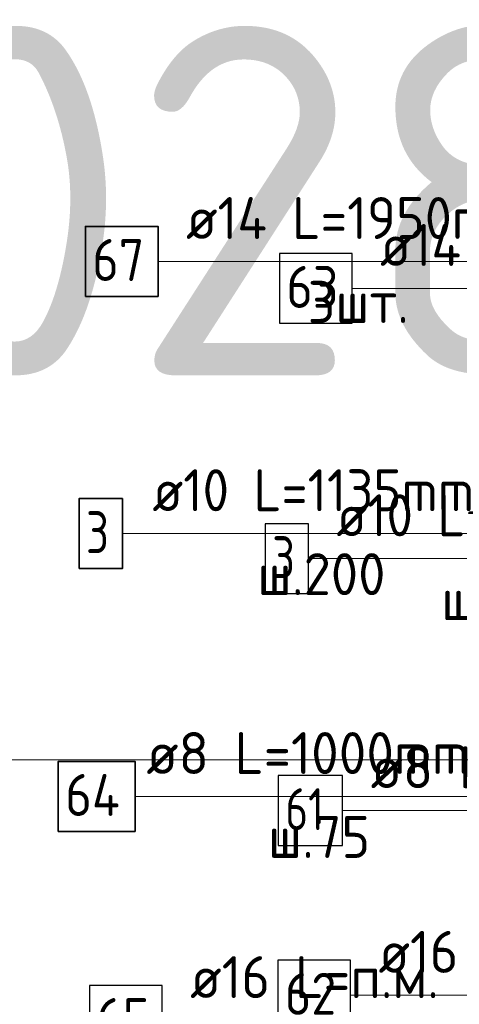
# Model space of a CAD drawing. Header units: metres. Extents: x -38 to 107, y -15 to 21.
# Tile 88 of 167: x 71.636 to 71.95, y 4.297 to 5.001. Entities that reach past the tile are written whole.
import ezdxf

# ---------------------------------------------------------------- set-up
doc = ezdxf.new("R2010")
doc.units = ezdxf.units.M
for name, color, linetype, lineweight in [('XR$3$Арм.стержн. Арматура края', 96, 'Continuous', 35), ('XR$3$Арм.стержн. Доп. арматура', 180, 'Continuous', 35), ('XR$3$Арм.стержн. Хомут', 240, 'Continuous', 35), ('XR$3$Арм.стержн.горизонт. 1', 180, 'Continuous', 35), ('XR$4$Текст_ примечание', 7, 'Continuous', 13), ('XR$5$Арм.стержн. Арматура края', 96, 'Continuous', 35), ('XR$5$Арм.стержн. Доп. арматура', 180, 'Continuous', 35), ('XR$5$Арм.стержн. Хомут', 240, 'Continuous', 35), ('XR$5$Арм.стержн.горизонт. 1', 180, 'Continuous', 35)]:
    doc.layers.add(name, color=color, linetype=linetype, lineweight=lineweight)
doc.styles.add('ISOCPEUR', font='txt')

msp = doc.modelspace()

# ---------------------------------------------------------------- linework, layer by layer
at = {"layer": 'XR$3$Арм.стержн. Арматура края', "color": 7, "linetype": 'Continuous', "lineweight": 13, "transparency": 33554687}
msp.add_line((71.84244, 4.61561), (72.14944, 4.61561), dxfattribs=at)
at = {"layer": 'XR$3$Арм.стержн. Арматура края', "color": 7, "linetype": 'Continuous', "lineweight": 25, "transparency": 33554687}
msp.add_lwpolyline([(71.81144, 4.59061), (71.84244, 4.59061), (71.84244, 4.64061), (71.81144, 4.64061), (71.81144, 4.59061)], dxfattribs=at)
at = {"layer": 'XR$3$Арм.стержн. Доп. арматура', "color": 7, "linetype": 'Continuous', "lineweight": 13, "transparency": 33554687}
msp.add_line((71.87373, 4.80895), (72.18973, 4.80895), dxfattribs=at)
at = {"layer": 'XR$3$Арм.стержн. Доп. арматура', "color": 7, "linetype": 'Continuous', "lineweight": 25, "transparency": 33554687}
msp.add_lwpolyline([(71.82173, 4.78395), (71.87373, 4.78395), (71.87373, 4.83395), (71.82173, 4.83395), (71.82173, 4.78395)], dxfattribs=at)
at = {"layer": 'XR$3$Арм.стержн. Хомут', "color": 7, "linetype": 'Continuous', "lineweight": 13, "transparency": 33554687}
msp.add_line((71.86694, 4.4354), (72.14994, 4.4354), dxfattribs=at)
at = {"layer": 'XR$3$Арм.стержн. Хомут', "color": 7, "linetype": 'Continuous', "lineweight": 25, "transparency": 33554687}
msp.add_lwpolyline([(71.82094, 4.4104), (71.86694, 4.4104), (71.86694, 4.4604), (71.82094, 4.4604), (71.82094, 4.4104)], dxfattribs=at)
at = {"layer": 'XR$3$Арм.стержн.горизонт. 1', "color": 7, "linetype": 'Continuous', "lineweight": 13, "transparency": 33554687}
msp.add_line((71.87258, 4.3033), (72.09858, 4.3033), dxfattribs=at)
at = {"layer": 'XR$3$Арм.стержн.горизонт. 1', "color": 7, "linetype": 'Continuous', "lineweight": 25, "transparency": 33554687}
msp.add_lwpolyline([(71.82058, 4.2783), (71.87258, 4.2783), (71.87258, 4.3283), (71.82058, 4.3283), (71.82058, 4.2783)], dxfattribs=at)
at = {"layer": 'XR$4$Текст_ примечание', "color": 7, "linetype": 'Continuous', "lineweight": 13, "transparency": 33554687}
msp.add_line((86.41979, 4.47171), (67.91979, 4.47171), dxfattribs=at)
at = {"layer": 'XR$5$Арм.стержн. Арматура края', "color": 7, "linetype": 'Continuous', "lineweight": 13, "transparency": 33554687}
msp.add_line((71.70943, 4.63354), (72.01943, 4.63354), dxfattribs=at)
at = {"layer": 'XR$5$Арм.стержн. Арматура края', "color": 7, "linetype": 'Continuous', "lineweight": 35, "transparency": 33554687}
msp.add_lwpolyline([(71.67843, 4.60854), (71.70943, 4.60854), (71.70943, 4.65854), (71.67843, 4.65854), (71.67843, 4.60854)], dxfattribs=at)
at = {"layer": 'XR$5$Арм.стержн. Доп. арматура', "color": 7, "linetype": 'Continuous', "lineweight": 13, "transparency": 33554687}
msp.add_line((71.73496, 4.82825), (72.05096, 4.82825), dxfattribs=at)
at = {"layer": 'XR$5$Арм.стержн. Доп. арматура', "color": 7, "linetype": 'Continuous', "lineweight": 35, "transparency": 33554687}
msp.add_lwpolyline([(71.68296, 4.80325), (71.73496, 4.80325), (71.73496, 4.85325), (71.68296, 4.85325), (71.68296, 4.80325)], dxfattribs=at)
at = {"layer": 'XR$5$Арм.стержн. Хомут', "color": 7, "linetype": 'Continuous', "lineweight": 13, "transparency": 33554687}
msp.add_line((71.71857, 4.44554), (72.00457, 4.44554), dxfattribs=at)
at = {"layer": 'XR$5$Арм.стержн. Хомут', "color": 7, "linetype": 'Continuous', "lineweight": 35, "transparency": 33554687}
msp.add_lwpolyline([(71.66357, 4.42054), (71.71857, 4.42054), (71.71857, 4.47054), (71.66357, 4.47054), (71.66357, 4.42054)], dxfattribs=at)
at = {"layer": 'XR$5$Арм.стержн.горизонт. 1', "color": 7, "linetype": 'Continuous', "lineweight": 25, "transparency": 33554687}
msp.add_lwpolyline([(71.68591, 4.26027), (71.73791, 4.26027), (71.73791, 4.31027), (71.68591, 4.31027), (71.68591, 4.26027)], dxfattribs=at)

# ---------------------------------------------------------------- texts
at = {"layer": 'XR$3$Арм.стержн. Арматура края', "color": 7, "linetype": 'Continuous', "lineweight": 25, "transparency": 33554687, "char_height": 0.03, "attachment_point": 7, "style": 'ISOCPEUR'}
for s, insert, width in [('\\W0.92;ø10 L=1135mm ', (71.86244, 4.63161), 0.2806692), ('\\W0.78;3', (71.81644, 4.60161), 0.0326407), ('\\W0.95;ш.200 ', (71.93744, 4.57161), 0.1311996)]:
    msp.add_mtext(s, dxfattribs=dict(at, insert=insert, width=width))
at = {"layer": 'XR$3$Арм.стержн. Доп. арматура', "color": 7, "linetype": 'Continuous', "lineweight": 25, "transparency": 33554687, "char_height": 0.03, "attachment_point": 7, "style": 'ISOCPEUR'}
for s, insert, width in [('\\W0.94;ø14 L=1760mm ', (71.89373, 4.82495), 0.2899764), ('\\W0.87;63', (71.82673, 4.79495), 0.0550812)]:
    msp.add_mtext(s, dxfattribs=dict(at, insert=insert, width=width))
at = {"layer": 'XR$3$Арм.стержн. Хомут', "color": 7, "linetype": 'Continuous', "lineweight": 25, "transparency": 33554687, "char_height": 0.03, "attachment_point": 7, "style": 'ISOCPEUR'}
for s, insert, width in [('\\W0.96;ø8 L=1000mm ', (71.88694, 4.4514), 0.2722217), ('\\W0.75;61', (71.82594, 4.4214), 0.0472281)]:
    msp.add_mtext(s, dxfattribs=dict(at, insert=insert, width=width))
at = {"layer": 'XR$3$Арм.стержн.горизонт. 1', "color": 7, "linetype": 'Continuous', "lineweight": 25, "transparency": 33554687, "char_height": 0.03, "attachment_point": 7, "style": 'ISOCPEUR'}
for s, insert, width in [('\\W0.94;ø16 L=п.м.', (71.89258, 4.3193), 0.1999832), ('\\W0.87;62', (71.82558, 4.2893), 0.0550811)]:
    msp.add_mtext(s, dxfattribs=dict(at, insert=insert, width=width))
at = {"layer": 'XR$4$Текст_ примечание', "color": 7, "linetype": 'Continuous', "lineweight": 35, "transparency": 33554687, "insert": (70.35063, 4.74671), "char_height": 0.25, "width": 2.7437149, "attachment_point": 7, "style": 'ISOCPEUR'}
msp.add_mtext('\\W0.96;ГОСТ 34028-2016', dxfattribs=at)
at = {"layer": 'XR$5$Арм.стержн. Арматура края', "color": 7, "linetype": 'Continuous', "lineweight": 25, "transparency": 33554687, "char_height": 0.03, "attachment_point": 7, "style": 'ISOCPEUR'}
for s, insert, width in [('\\W0.92;ø10 L=1135mm ', (71.73093, 4.64954), 0.2806692), ('\\W0.78;3', (71.68343, 4.61954), 0.0326407), ('\\W0.95;ш.200 ', (71.80593, 4.58954), 0.1311996)]:
    msp.add_mtext(s, dxfattribs=dict(at, insert=insert, width=width))
at = {"layer": 'XR$5$Арм.стержн. Доп. арматура', "color": 7, "linetype": 'Continuous', "lineweight": 25, "transparency": 33554687, "char_height": 0.03, "attachment_point": 7, "style": 'ISOCPEUR'}
for s, insert, width in [('\\W0.94;ø14 L=1950mm ', (71.75496, 4.84425), 0.2899764), ('\\W0.87;67', (71.68796, 4.81425), 0.0550812), ('\\W0.94;3шт. ', (71.84196, 4.78425), 0.1161286)]:
    msp.add_mtext(s, dxfattribs=dict(at, insert=insert, width=width))
at = {"layer": 'XR$5$Арм.стержн. Хомут', "color": 7, "linetype": 'Continuous', "lineweight": 25, "transparency": 33554687, "char_height": 0.03, "attachment_point": 7, "style": 'ISOCPEUR'}
for s, insert, width in [('\\W0.96;ø8 L=1000mm ', (71.72657, 4.46154), 0.2722217), ('\\W0.88;64', (71.66857, 4.43154), 0.0581993), ('\\W0.94;ш.75 ', (71.81357, 4.40154), 0.1100665)]:
    msp.add_mtext(s, dxfattribs=dict(at, insert=insert, width=width))
at = {"layer": 'XR$5$Арм.стержн.горизонт. 1', "color": 7, "linetype": 'Continuous', "lineweight": 25, "transparency": 33554687, "char_height": 0.03, "attachment_point": 7, "style": 'ISOCPEUR'}
for s, insert, width in [('\\W0.94;ø16 L=п.м.', (71.75791, 4.30127), 0.1999831), ('\\W0.87;65', (71.69091, 4.27127), 0.0550812)]:
    msp.add_mtext(s, dxfattribs=dict(at, insert=insert, width=width))

doc.saveas('drawing.dxf')
